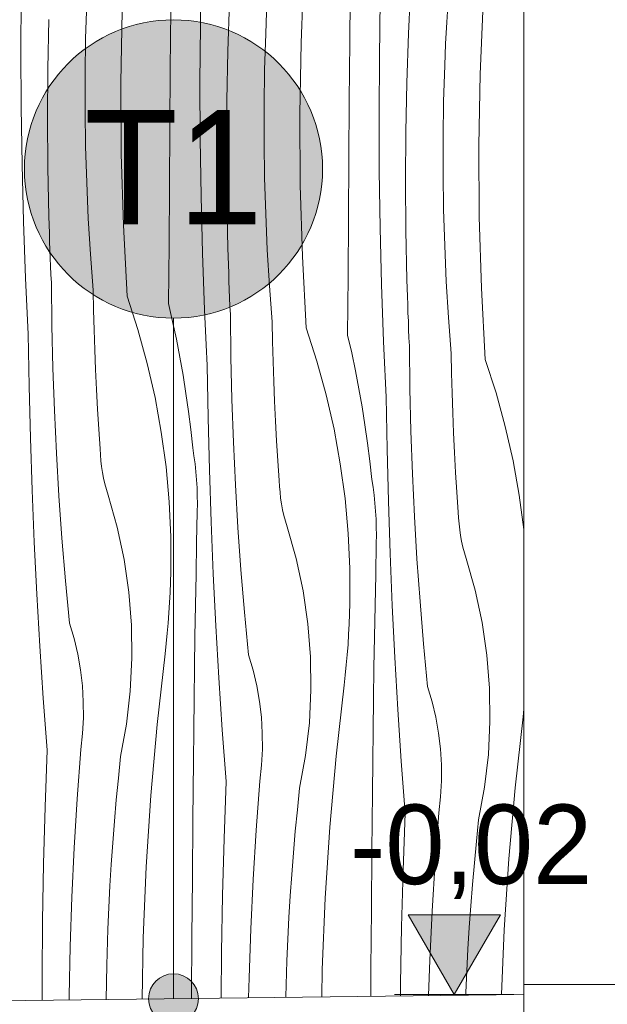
# Model space of a CAD drawing. Extents: x -366324 to -207045, y 68808 to 138616.
# Tile 26 of 170: x -329774 to -328591, y 78970 to 80950. Entities that reach past the tile are written whole.
import ezdxf

# ---------------------------------------------------------------- set-up
doc = ezdxf.new("R2010")
doc.units = 0
doc.header["$MEASUREMENT"] = 0
doc.linetypes.add('Dashed', pattern=[564.444447, 282.222223, -282.222223])
for name, color, linetype, lineweight in [('Arch kolorystyka_Nr_Pióra__19', 255, 'Continuous', 13), ('Arch opisy_Nr_Pióra__1', 7, 'Continuous', 25), ('Arch opisy_Nr_Pióra__21', 7, 'Continuous', 9), ('Arch schody_Nr_Pióra__21', 7, 'Continuous', 9), ('Arch wymiary_Nr_Pióra__21', 7, 'Continuous', 9)]:
    doc.layers.add(name, color=color, linetype=linetype, lineweight=lineweight)
doc.layers.add('Arch kolorystyka_Nr_Pióra__22', color=7, linetype='Continuous', lineweight=9, true_color=0x7f7f7f)
doc.layers.add('Arch wykończenie_Nr_Pióra__25', color=7, linetype='Continuous', lineweight=13, true_color=0x40a5ff)
doc.layers.add('Arch opisy', color=7, linetype='Continuous')
doc.layers.add('Arch wymiary', color=7, linetype='Continuous')
doc.styles.add('GENERATED_STYLE_1', font='txt')
doc.styles.add('GENERATED_STYLE_3', font='txt')

# ---------------------------------------------------------------- blocks, each defined once
blk = doc.blocks.new('*X6')
at = {"layer": 'Arch kolorystyka_Nr_Pióra__22', "linetype": 'Continuous'}
for p, q in [((-329410.1, 80938.7), (-329408.2, 81053.2)), ((-329207.4, 80904), (-329201.5, 81047.3)), ((-329109.5, 80905.9), (-329108.5, 81024)), ((-328991.2, 80922.6), (-328986.5, 81021.7)), ((-329771, 80887.8), (-329770.3, 81002.3)), ((-329641, 80912.7), (-329638.8, 80985.1)), ((-329354.7, 80887.1), (-329351.4, 80986.1)), ((-329049.9, 80875.2), (-329048, 80989.7)), ((-328914.3, 80945.1), (-328911.7, 80988.5)), ((-328847.2, 80840.5), (-328841.3, 80983.8)), ((-329570.1, 80824.1), (-329567.6, 80967.5)), ((-329470.6, 80851.4), (-329469.7, 80969.5)), ((-329278.6, 80921.6), (-329276.8, 80965.1)), ((-329716.9, 80851.5), (-329714.9, 80950.6)), ((-329410.8, 80824.3), (-329410.1, 80938.7)), ((-328916.5, 80901.6), (-328914.3, 80945.1)), ((-329642.1, 80840.3), (-329641, 80912.7)), ((-329280.8, 80849.2), (-329278.6, 80921.6)), ((-328994.5, 80823.5), (-328991.2, 80922.6)), ((-329209.9, 80760.6), (-329207.4, 80904)), ((-329110.4, 80787.9), (-329109.5, 80905.9)), ((-328918.4, 80858.1), (-328916.5, 80901.6)), ((-329770.5, 80773.3), (-329771, 80887.8)), ((-329356.7, 80787.9), (-329354.7, 80887.1)), ((-329050.6, 80760.8), (-329049.9, 80875.2)), ((-328920.6, 80785.7), (-328918.4, 80858.1)), ((-329717.6, 80752.3), (-329716.9, 80851.5)), ((-329642.1, 80767.8), (-329642.1, 80840.3)), ((-329471.5, 80733.4), (-329470.6, 80851.4)), ((-329281.9, 80776.8), (-329280.8, 80849.2)), ((-328849.7, 80697.1), (-328847.2, 80840.5)), ((-329569.2, 80680.6), (-329570.1, 80824.1)), ((-329410.3, 80709.8), (-329410.8, 80824.3)), ((-328996.5, 80724.4), (-328994.5, 80823.5)), ((-329768.8, 80658.9), (-329770.5, 80773.3)), ((-329357.4, 80688.8), (-329356.7, 80787.9)), ((-329281.9, 80704.3), (-329281.9, 80776.8)), ((-329111.3, 80669.9), (-329110.4, 80787.9)), ((-328921.7, 80713.3), (-328920.6, 80785.7)), ((-329641, 80695.4), (-329642.1, 80767.8)), ((-329209, 80617.1), (-329209.9, 80760.6)), ((-329050.1, 80646.3), (-329050.6, 80760.8)), ((-329716.9, 80653.2), (-329717.6, 80752.3)), ((-329472.3, 80615.4), (-329471.5, 80733.4)), ((-328997.2, 80625.3), (-328996.5, 80724.4)), ((-329638.8, 80623), (-329641, 80695.4)), ((-329408.6, 80595.3), (-329410.3, 80709.8)), ((-329280.8, 80631.9), (-329281.9, 80704.3)), ((-328921.7, 80640.8), (-328921.7, 80713.3)), ((-328848.8, 80553.6), (-328849.7, 80697.1)), ((-329565, 80537.2), (-329569.2, 80680.6)), ((-329356.7, 80589.7), (-329357.4, 80688.8)), ((-329765.8, 80544.4), (-329768.8, 80658.9)), ((-329112.1, 80551.8), (-329111.3, 80669.9)), ((-329714.8, 80554.1), (-329716.9, 80653.2)), ((-329048.4, 80531.8), (-329050.1, 80646.3)), ((-328920.6, 80568.4), (-328921.7, 80640.8)), ((-329635.6, 80550.6), (-329638.8, 80623)), ((-329473.1, 80497.3), (-329472.3, 80615.4)), ((-329278.6, 80559.5), (-329280.8, 80631.9)), ((-329204.8, 80473.7), (-329209, 80617.1)), ((-328996.4, 80526.2), (-328997.2, 80625.3)), ((-329405.6, 80480.9), (-329408.6, 80595.3)), ((-329354.6, 80490.6), (-329356.7, 80589.7)), ((-329275.4, 80487.1), (-329278.6, 80559.5)), ((-328918.4, 80496), (-328920.6, 80568.4)), ((-329761.7, 80430), (-329765.8, 80544.4)), ((-329714.3, 80537.4), (-329714.8, 80554.1)), ((-329713.8, 80520.8), (-329714.3, 80537.4)), ((-329631.2, 80478.3), (-329635.6, 80550.6)), ((-329557.3, 80394), (-329565, 80537.2)), ((-329112.9, 80433.8), (-329112.1, 80551.8)), ((-328844.6, 80410.2), (-328848.8, 80553.6)), ((-329713.3, 80504.1), (-329713.8, 80520.8)), ((-329045.4, 80417.4), (-329048.4, 80531.8)), ((-328994.4, 80427), (-328996.4, 80526.2)), ((-329712.7, 80487.5), (-329713.3, 80504.1)), ((-329473.9, 80379.3), (-329473.1, 80497.3)), ((-328915.2, 80423.6), (-328918.4, 80496)), ((-329712, 80470.8), (-329712.7, 80487.5)), ((-329625.8, 80406.1), (-329631.2, 80478.3)), ((-329401.5, 80366.5), (-329405.6, 80480.9)), ((-329354.1, 80473.9), (-329354.6, 80490.6)), ((-329271, 80414.8), (-329275.4, 80487.1)), ((-329711.4, 80454.2), (-329712, 80470.8)), ((-329353.6, 80457.3), (-329354.1, 80473.9)), ((-329353.1, 80440.6), (-329353.6, 80457.3)), ((-329197.1, 80330.5), (-329204.8, 80473.7)), ((-329710.7, 80437.5), (-329711.4, 80454.2)), ((-329709.9, 80420.9), (-329710.7, 80437.5)), ((-329352.5, 80424), (-329353.1, 80440.6)), ((-329761.1, 80416), (-329761.7, 80430)), ((-329708.9, 80335.2), (-329709.9, 80420.9)), ((-329351.8, 80407.3), (-329352.5, 80424)), ((-329113.7, 80315.8), (-329112.9, 80433.8)), ((-329041.3, 80303), (-329045.4, 80417.4)), ((-328993.9, 80410.4), (-328994.4, 80427)), ((-328910.8, 80351.3), (-328915.2, 80423.6)), ((-329760.5, 80402), (-329761.1, 80416)), ((-329759.9, 80388), (-329760.5, 80402)), ((-329625, 80366.1), (-329625.8, 80406.1)), ((-329351.2, 80390.7), (-329351.8, 80407.3)), ((-329265.6, 80342.6), (-329271, 80414.8)), ((-328993.4, 80393.7), (-328993.9, 80410.4)), ((-328836.9, 80267), (-328844.6, 80410.2)), ((-329759.2, 80373.9), (-329759.9, 80388)), ((-329557.3, 80394), (-329535.7, 80326.8)), ((-329473.9, 80379.3), (-329465.8, 80343.4)), ((-329350.5, 80374), (-329351.2, 80390.7)), ((-328992.8, 80377.1), (-328993.4, 80393.7)), ((-328992.3, 80360.4), (-328992.8, 80377.1)), ((-329758.6, 80359.9), (-329759.2, 80373.9)), ((-329757.9, 80345.9), (-329758.6, 80359.9)), ((-329623.9, 80326.2), (-329625, 80366.1)), ((-329400.9, 80352.5), (-329401.5, 80366.5)), ((-329349.7, 80357.4), (-329350.5, 80374)), ((-329348.7, 80271.7), (-329349.7, 80357.4)), ((-328991.6, 80343.8), (-328992.3, 80360.4)), ((-329757.2, 80331.9), (-329757.9, 80345.9)), ((-329465.8, 80343.4), (-329458.2, 80307.4)), ((-329400.3, 80338.5), (-329400.9, 80352.5)), ((-329399.7, 80324.4), (-329400.3, 80338.5)), ((-329264.8, 80302.6), (-329265.6, 80342.6)), ((-328991, 80327.2), (-328991.6, 80343.8)), ((-328905.4, 80279), (-328910.8, 80351.3)), ((-329756.5, 80317.9), (-329757.2, 80331.9)), ((-329754.7, 80213.1), (-329756.5, 80317.9)), ((-329706.8, 80249.5), (-329708.9, 80335.2)), ((-329622.6, 80286.2), (-329623.9, 80326.2)), ((-329535.7, 80326.8), (-329517, 80258.8)), ((-329399, 80310.4), (-329399.7, 80324.4)), ((-329197.1, 80330.5), (-329175.5, 80263.3)), ((-328990.3, 80310.5), (-328991, 80327.2)), ((-329458.2, 80307.4), (-329451.3, 80271.2)), ((-329398.3, 80296.4), (-329399, 80310.4)), ((-329263.7, 80262.7), (-329264.8, 80302.6)), ((-329113.7, 80315.8), (-329105.6, 80279.9)), ((-329040.7, 80289), (-329041.3, 80303)), ((-328989.5, 80293.9), (-328990.3, 80310.5)), ((-329620.9, 80246.3), (-329622.6, 80286.2)), ((-329397.7, 80282.4), (-329398.3, 80296.4)), ((-329397, 80268.4), (-329397.7, 80282.4)), ((-329105.6, 80279.9), (-329098, 80243.8)), ((-329040.1, 80275), (-329040.7, 80289)), ((-328988.5, 80208.1), (-328989.5, 80293.9)), ((-328904.6, 80239.1), (-328905.4, 80279)), ((-329517, 80258.8), (-329501.3, 80190)), ((-329451.3, 80271.2), (-329444.9, 80235)), ((-329396.2, 80254.3), (-329397, 80268.4)), ((-329346.6, 80185.9), (-329348.7, 80271.7)), ((-329262.4, 80222.7), (-329263.7, 80262.7)), ((-329175.5, 80263.3), (-329156.8, 80195.3)), ((-329039.5, 80260.9), (-329040.1, 80275)), ((-329038.8, 80246.9), (-329039.5, 80260.9)), ((-328836.9, 80267), (-328815.2, 80199.8)), ((-329703.8, 80163.8), (-329706.8, 80249.5)), ((-329619, 80206.4), (-329620.9, 80246.3)), ((-329394.5, 80149.6), (-329396.2, 80254.3)), ((-329098, 80243.8), (-329091.1, 80207.7)), ((-329038.1, 80232.9), (-329038.8, 80246.9)), ((-328903.5, 80199.1), (-328904.6, 80239.1)), ((-329444.9, 80235), (-329439.1, 80198.6)), ((-329260.7, 80182.8), (-329262.4, 80222.7)), ((-329037.5, 80218.9), (-329038.1, 80232.9)), ((-329036.8, 80204.9), (-329037.5, 80218.9)), ((-329752.1, 80108.4), (-329754.7, 80213.1)), ((-329616.8, 80166.5), (-329619, 80206.4)), ((-329439.1, 80198.6), (-329434, 80162.2)), ((-329091.1, 80207.7), (-329084.7, 80171.4)), ((-329036, 80190.8), (-329036.8, 80204.9)), ((-328986.4, 80122.4), (-328988.5, 80208.1)), ((-328902.2, 80159.2), (-328903.5, 80199.1)), ((-328815.2, 80199.8), (-328796.6, 80131.8)), ((-329501.3, 80190), (-329488.7, 80120.6)), ((-329343.6, 80100.3), (-329346.6, 80185.9)), ((-329258.8, 80142.9), (-329260.7, 80182.8)), ((-329156.8, 80195.3), (-329141.1, 80126.5)), ((-329034.3, 80086.1), (-329036, 80190.8)), ((-329699.7, 80078.1), (-329703.8, 80163.8)), ((-329614.3, 80126.6), (-329616.8, 80166.5)), ((-329434, 80162.2), (-329429.4, 80125.6)), ((-329084.7, 80171.4), (-329078.9, 80135.1)), ((-328900.5, 80119.3), (-328902.2, 80159.2)), ((-329391.9, 80044.9), (-329394.5, 80149.6)), ((-329256.6, 80103), (-329258.8, 80142.9)), ((-329611.5, 80086.8), (-329614.3, 80126.6)), ((-329488.7, 80120.6), (-329479.2, 80050.7)), ((-329429.4, 80125.6), (-329425.4, 80089)), ((-329141.1, 80126.5), (-329128.5, 80057.1)), ((-329078.9, 80135.1), (-329073.8, 80098.6)), ((-328983.4, 80036.7), (-328986.4, 80122.4)), ((-328898.6, 80079.4), (-328900.5, 80119.3)), ((-328796.6, 80131.8), (-328780.9, 80063)), ((-329748.6, 80003.8), (-329752.1, 80108.4)), ((-329339.5, 80014.6), (-329343.6, 80100.3)), ((-329254.1, 80063.1), (-329256.6, 80103)), ((-329611, 80074.9), (-329611.5, 80086.8)), ((-329422.9, 80073.1), (-329425.4, 80089)), ((-329073.8, 80098.6), (-329069.2, 80062.1)), ((-329031.7, 79981.4), (-329034.3, 80086.1)), ((-329694.6, 79992.5), (-329699.7, 80078.1)), ((-329610, 80063.1), (-329611, 80074.9)), ((-329608.7, 80051.3), (-329610, 80063.1)), ((-329420.8, 80057.1), (-329422.9, 80073.1)), ((-329251.3, 80023.2), (-329254.1, 80063.1)), ((-329069.2, 80062.1), (-329065.2, 80025.5)), ((-328896.4, 80039.5), (-328898.6, 80079.4)), ((-328780.9, 80063), (-328768.3, 79993.5)), ((-329606.9, 80039.6), (-329608.7, 80051.3)), ((-329479.2, 80050.7), (-329472.9, 79980.4)), ((-329419.1, 80041), (-329420.8, 80057.1)), ((-329417.8, 80024.9), (-329419.1, 80041)), ((-329388.4, 79940.2), (-329391.9, 80044.9)), ((-329128.5, 80057.1), (-329119, 79987.1)), ((-329604.7, 80028), (-329606.9, 80039.6)), ((-329602.1, 80016.4), (-329604.7, 80028)), ((-329416.8, 80008.8), (-329417.8, 80024.9)), ((-329250.8, 80011.4), (-329251.3, 80023.2)), ((-329062.7, 80009.6), (-329065.2, 80025.5)), ((-328979.3, 79951.1), (-328983.4, 80036.7)), ((-328893.9, 79999.6), (-328896.4, 80039.5)), ((-329744.3, 79899.1), (-329748.6, 80003.8)), ((-329599.1, 80005), (-329602.1, 80016.4)), ((-329595.7, 79993.6), (-329599.1, 80005)), ((-329416.2, 79992.7), (-329416.8, 80008.8)), ((-329334.4, 79929), (-329339.5, 80014.6)), ((-329249.8, 79999.6), (-329250.8, 80011.4)), ((-329060.6, 79993.6), (-329062.7, 80009.6)), ((-329688.5, 79907), (-329694.6, 79992.5)), ((-329577.6, 79929.6), (-329595.7, 79993.6)), ((-329416, 79976.6), (-329416.2, 79992.7)), ((-329248.5, 79987.8), (-329249.8, 79999.6)), ((-329246.7, 79976.1), (-329248.5, 79987.8)), ((-329119, 79987.1), (-329112.6, 79916.9)), ((-329058.9, 79977.5), (-329060.6, 79993.6)), ((-329028.2, 79876.7), (-329031.7, 79981.4)), ((-328891.1, 79959.7), (-328893.9, 79999.6)), ((-328768.3, 79993.5), (-328759, 79924.7)), ((-329472.9, 79980.4), (-329469.6, 79909.9)), ((-329416.2, 79960.4), (-329416, 79976.6)), ((-329244.5, 79964.5), (-329246.7, 79976.1)), ((-329241.9, 79952.9), (-329244.5, 79964.5)), ((-329057.6, 79961.4), (-329058.9, 79977.5)), ((-329056.6, 79945.3), (-329057.6, 79961.4)), ((-329417.5, 79897.8), (-329416.2, 79960.4)), ((-329238.9, 79941.4), (-329241.9, 79952.9)), ((-329235.5, 79930.1), (-329238.9, 79941.4)), ((-329056, 79929.2), (-329056.6, 79945.3)), ((-328974.2, 79865.5), (-328979.3, 79951.1)), ((-328890.6, 79947.9), (-328891.1, 79959.7)), ((-328889.6, 79936.1), (-328890.6, 79947.9)), ((-329563.7, 79864.5), (-329577.6, 79929.6)), ((-329384.1, 79835.6), (-329388.4, 79940.2)), ((-329328.3, 79843.5), (-329334.4, 79929)), ((-329217.4, 79866.1), (-329235.5, 79930.1)), ((-329055.8, 79913.1), (-329056, 79929.2)), ((-328888.3, 79924.3), (-328889.6, 79936.1)), ((-328886.5, 79912.6), (-328888.3, 79924.3)), ((-329681.4, 79821.6), (-329688.5, 79907)), ((-329469.6, 79909.9), (-329469.4, 79839.3)), ((-329112.6, 79916.9), (-329109.4, 79846.4)), ((-329056, 79896.9), (-329055.8, 79913.1)), ((-328884.3, 79901), (-328886.5, 79912.6)), ((-329739.1, 79794.5), (-329744.3, 79899.1)), ((-329418.7, 79835.1), (-329417.5, 79897.8)), ((-329057.3, 79834.2), (-329056, 79896.9)), ((-328881.7, 79889.4), (-328884.3, 79901)), ((-328878.7, 79877.9), (-328881.7, 79889.4)), ((-329554.1, 79798.7), (-329563.7, 79864.5)), ((-329203.5, 79801), (-329217.4, 79866.1)), ((-329023.9, 79772.1), (-329028.2, 79876.7)), ((-328968.1, 79780), (-328974.2, 79865.5)), ((-328875.3, 79866.6), (-328878.7, 79877.9)), ((-328857.2, 79802.6), (-328875.3, 79866.6)), ((-329321.2, 79758.1), (-329328.3, 79843.5)), ((-329109.4, 79846.4), (-329109.2, 79775.8)), ((-329470, 79818.7), (-329469.4, 79839.3)), ((-329419.8, 79772.4), (-329418.7, 79835.1)), ((-329378.9, 79731), (-329384.1, 79835.6)), ((-329058.5, 79771.6), (-329057.3, 79834.2)), ((-329673.3, 79736.2), (-329681.4, 79821.6)), ((-329470.8, 79798.1), (-329470, 79818.7)), ((-328843.3, 79737.5), (-328857.2, 79802.6)), ((-329733, 79690), (-329739.1, 79794.5)), ((-329548.7, 79732.4), (-329554.1, 79798.7)), ((-329471.9, 79777.6), (-329470.8, 79798.1)), ((-329193.9, 79735.2), (-329203.5, 79801)), ((-329473.2, 79757), (-329471.9, 79777.6)), ((-329420.9, 79709.7), (-329419.8, 79772.4)), ((-329109.8, 79755.2), (-329109.2, 79775.8)), ((-329059.6, 79708.9), (-329058.5, 79771.6)), ((-329018.7, 79667.5), (-329023.9, 79772.1)), ((-328961, 79694.5), (-328968.1, 79780)), ((-329474.8, 79736.4), (-329473.2, 79757)), ((-329313.1, 79672.7), (-329321.2, 79758.1)), ((-329110.6, 79734.6), (-329109.8, 79755.2)), ((-329664.2, 79705.4), (-329673.3, 79736.2)), ((-329547.7, 79665.8), (-329548.7, 79732.4)), ((-329476.7, 79715.9), (-329474.8, 79736.4)), ((-329372.8, 79626.4), (-329378.9, 79731)), ((-329188.5, 79668.8), (-329193.9, 79735.2)), ((-329111.7, 79714), (-329110.6, 79734.6)), ((-328833.7, 79671.7), (-328843.3, 79737.5)), ((-329656.9, 79674), (-329664.2, 79705.4)), ((-329478.8, 79695.4), (-329476.7, 79715.9)), ((-329421.8, 79647.1), (-329420.9, 79709.7)), ((-329113, 79693.5), (-329111.7, 79714)), ((-329060.7, 79646.2), (-329059.6, 79708.9)), ((-329726.1, 79585.4), (-329733, 79690)), ((-329481.2, 79674.9), (-329478.8, 79695.4)), ((-329114.6, 79672.9), (-329113, 79693.5)), ((-328952.9, 79609.2), (-328961, 79694.5)), ((-329651.3, 79642.3), (-329656.9, 79674)), ((-329551, 79599.4), (-329547.7, 79665.8)), ((-329497.2, 79532.4), (-329481.2, 79674.9)), ((-329304, 79641.8), (-329313.1, 79672.7)), ((-329187.5, 79602.3), (-329188.5, 79668.8)), ((-329116.5, 79652.4), (-329114.6, 79672.9)), ((-329012.6, 79562.9), (-329018.7, 79667.5)), ((-328828.3, 79605.3), (-328833.7, 79671.7)), ((-329422.6, 79584.4), (-329421.8, 79647.1)), ((-329118.6, 79631.9), (-329116.5, 79652.4)), ((-329061.6, 79583.5), (-329060.7, 79646.2)), ((-329647.5, 79610.4), (-329651.3, 79642.3)), ((-329365.9, 79521.9), (-329372.8, 79626.4)), ((-329296.6, 79610.5), (-329304, 79641.8)), ((-329121, 79611.4), (-329118.6, 79631.9)), ((-329645.6, 79578.3), (-329647.5, 79610.4)), ((-329291.1, 79578.8), (-329296.6, 79610.5)), ((-329137, 79468.9), (-329121, 79611.4)), ((-328943.8, 79578.3), (-328952.9, 79609.2)), ((-328827.3, 79538.8), (-328828.3, 79605.3)), ((-329718.3, 79481), (-329726.1, 79585.4)), ((-329558.6, 79533.3), (-329551, 79599.4)), ((-329423.3, 79521.7), (-329422.6, 79584.4)), ((-329190.8, 79535.9), (-329187.5, 79602.3)), ((-329645.5, 79546.1), (-329645.6, 79578.3)), ((-329287.3, 79546.9), (-329291.1, 79578.8)), ((-329062.4, 79520.9), (-329061.6, 79583.5)), ((-328936.4, 79547), (-328943.8, 79578.3)), ((-329647.3, 79514), (-329645.5, 79546.1)), ((-329285.4, 79514.7), (-329287.3, 79546.9)), ((-329005.7, 79458.4), (-329012.6, 79562.9)), ((-328930.9, 79515.3), (-328936.4, 79547)), ((-328776.8, 79405.3), (-328760.8, 79547.9)), ((-328760.8, 79547.9), (-328759, 79563.6)), ((-329570.5, 79467.8), (-329558.6, 79533.3)), ((-329509.9, 79389.5), (-329497.2, 79532.4)), ((-329198.4, 79469.8), (-329190.8, 79535.9)), ((-328830.6, 79472.3), (-328827.3, 79538.8)), ((-329650.8, 79482), (-329647.3, 79514)), ((-329424, 79459), (-329423.3, 79521.7)), ((-329358.1, 79417.5), (-329365.9, 79521.9)), ((-329285.3, 79482.6), (-329285.4, 79514.7)), ((-329063.1, 79458.2), (-329062.4, 79520.9)), ((-328927.1, 79483.3), (-328930.9, 79515.3)), ((-329722.6, 79366.6), (-329718.3, 79481)), ((-329658.2, 79383.1), (-329650.8, 79482)), ((-329575.1, 79424.5), (-329570.5, 79467.8)), ((-329287.1, 79450.4), (-329285.3, 79482.6)), ((-329210.3, 79404.3), (-329198.4, 79469.8)), ((-329149.7, 79326), (-329137, 79468.9)), ((-328925.2, 79451.2), (-328927.1, 79483.3)), ((-328838.2, 79406.2), (-328830.6, 79472.3)), ((-329425, 79341), (-329424, 79459)), ((-329290.6, 79418.5), (-329287.1, 79450.4)), ((-329063.8, 79395.5), (-329063.1, 79458.2)), ((-328997.9, 79354), (-329005.7, 79458.4)), ((-328925.1, 79419.1), (-328925.2, 79451.2)), ((-329579.2, 79381.2), (-329575.1, 79424.5)), ((-329362.4, 79303.1), (-329358.1, 79417.5)), ((-329298, 79319.6), (-329290.6, 79418.5)), ((-328926.8, 79386.9), (-328925.1, 79419.1)), ((-328850.1, 79340.8), (-328838.2, 79406.2)), ((-329519.1, 79246.3), (-329509.9, 79389.5)), ((-329214.9, 79361), (-329210.3, 79404.3)), ((-329064.8, 79277.5), (-329063.8, 79395.5)), ((-328930.4, 79354.9), (-328926.8, 79386.9)), ((-328789.5, 79262.5), (-328776.8, 79405.3)), ((-329725.8, 79252.2), (-329722.6, 79366.6)), ((-329664.2, 79284.2), (-329658.2, 79383.1)), ((-329583, 79337.8), (-329579.2, 79381.2)), ((-329219, 79317.7), (-329214.9, 79361)), ((-329002.2, 79239.6), (-328997.9, 79354)), ((-328937.8, 79256.1), (-328930.4, 79354.9)), ((-329586.5, 79294.4), (-329583, 79337.8)), ((-329426, 79223), (-329425, 79341)), ((-328854.6, 79297.5), (-328850.1, 79340.8)), ((-329304, 79220.6), (-329298, 79319.6)), ((-329222.8, 79274.3), (-329219, 79317.7)), ((-329158.9, 79182.8), (-329149.7, 79326)), ((-329589.5, 79251), (-329586.5, 79294.4)), ((-329365.6, 79188.7), (-329362.4, 79303.1)), ((-328858.8, 79254.2), (-328854.6, 79297.5)), ((-329668.9, 79185.1), (-329664.2, 79284.2)), ((-329226.2, 79230.9), (-329222.8, 79274.3)), ((-329065.8, 79159.4), (-329064.8, 79277.5)), ((-329727.7, 79137.7), (-329725.8, 79252.2)), ((-329592.1, 79207.6), (-329589.5, 79251)), ((-328943.8, 79157.1), (-328937.8, 79256.1)), ((-328862.6, 79210.8), (-328858.8, 79254.2)), ((-328798.7, 79119.3), (-328789.5, 79262.5)), ((-329525, 79103), (-329519.1, 79246.3)), ((-329229.3, 79187.5), (-329226.2, 79230.9)), ((-329005.3, 79125.2), (-329002.2, 79239.6)), ((-329427, 79104.9), (-329426, 79223)), ((-329308.7, 79121.6), (-329304, 79220.6)), ((-328866, 79167.4), (-328862.6, 79210.8)), ((-329594.3, 79164.1), (-329592.1, 79207.6)), ((-329367.5, 79074.2), (-329365.6, 79188.7)), ((-329672.3, 79086), (-329668.9, 79185.1)), ((-329231.9, 79144.1), (-329229.3, 79187.5)), ((-329164.8, 79039.5), (-329158.9, 79182.8)), ((-329596.2, 79120.6), (-329594.3, 79164.1)), ((-329066.8, 79041.4), (-329065.8, 79159.4)), ((-328948.5, 79058.1), (-328943.8, 79157.1)), ((-328869.1, 79124), (-328866, 79167.4)), ((-329728.4, 79023.3), (-329727.7, 79137.7)), ((-329234.1, 79100.6), (-329231.9, 79144.1)), ((-329598.3, 79048.2), (-329596.2, 79120.6)), ((-329312.1, 79022.5), (-329308.7, 79121.6)), ((-329007.3, 79010.7), (-329005.3, 79125.2)), ((-328871.7, 79080.5), (-328869.1, 79124)), ((-328804.1, 78989), (-328798.7, 79119.3)), ((-329527.1, 78980.1), (-329525, 79103)), ((-329428, 78986.9), (-329427, 79104.9)), ((-329236, 79057.1), (-329234.1, 79100.6)), ((-329674.3, 78986.9), (-329672.3, 79086)), ((-329368, 78982.1), (-329367.5, 79074.2)), ((-328873.9, 79037.1), (-328871.7, 79080.5)), ((-329238.1, 78984.7), (-329236, 79057.1)), ((-328950.9, 78987.2), (-328948.5, 79058.1)), ((-329599.4, 78979.2), (-329598.3, 79048.2)), ((-329165.7, 78984.6), (-329164.8, 79039.5)), ((-329067.3, 78985.8), (-329066.8, 79041.4)), ((-328875.7, 78993.6), (-328873.9, 79037.1)), ((-329728.2, 78977.7), (-329728.4, 79023.3)), ((-329312.9, 78982.8), (-329312.1, 79022.5)), ((-329007.4, 78986.5), (-329007.3, 79010.7)), ((-328875.9, 78988.1), (-328875.7, 78993.6)), ((-329674.3, 78978.3), (-329674.3, 78986.9)), ((-329428, 78981.4), (-329428, 78986.9)), ((-329238.2, 78983.7), (-329238.1, 78984.7))]:
    blk.add_line(p, q, dxfattribs=at)
blk = doc.blocks.new('Wypełnienie_3')
at = {"layer": 'Arch kolorystyka_Nr_Pióra__22', "linetype": 'Dashed'}
blk.add_blockref('*X6', (0, 0), dxfattribs=at)
blk = doc.blocks.new('Linia_8', base_point=(-329464.1, 78705.9))
at = {"layer": 'Arch opisy_Nr_Pióra__21', "linetype": 'Continuous'}
for points in [[(-329414.1, 78980.9), (-329417.9, 79000), (-329428.7, 79016.3), (-329444.9, 79027.1), (-329464.1, 79030.9), (-329483.2, 79027.1), (-329499.4, 79016.3), (-329510.3, 79000), (-329514.1, 78980.9), (-329510.3, 78961.8), (-329499.4, 78945.6), (-329483.2, 78934.7), (-329464.1, 78930.9), (-329444.9, 78934.7), (-329428.7, 78945.6), (-329417.9, 78961.8)], [(-329414.1, 78705.9), (-329417.9, 78725), (-329428.7, 78741.3), (-329444.9, 78752.1), (-329464.1, 78755.9), (-329483.2, 78752.1), (-329499.4, 78741.3), (-329510.3, 78725), (-329514.1, 78705.9), (-329510.3, 78686.8), (-329499.4, 78670.6), (-329483.2, 78659.7), (-329464.1, 78655.9), (-329444.9, 78659.7), (-329428.7, 78670.6), (-329417.9, 78686.8)]]:
    blk.add_hatch(color=256, dxfattribs=at).paths.add_polyline_path(points, flags=0)
blk.add_line((-329464.1, 78755.9), (-329464.1, 78930.9), dxfattribs=at)
for centre in [(-329464.1, 78980.9), (-329464.1, 78705.9)]:
    blk.add_circle(centre, 50, dxfattribs=at)
blk = doc.blocks.new('Linia_9', base_point=(-329464.1, 78980.9))
at = {"layer": 'Arch opisy_Nr_Pióra__21', "linetype": 'Continuous'}
blk.add_line((-329464.1, 78980.9), (-329464.1, 80349.9), dxfattribs=at)
blk.add_circle((-329464.1, 80649.9), 300, dxfattribs=at)
blk = doc.blocks.new('Wymiary_12', base_point=(-328899.2, 78989.6))
at = {"layer": 'Arch wymiary_Nr_Pióra__21', "linetype": 'Continuous'}
blk.add_hatch(color=256, dxfattribs=at).paths.add_polyline_path([(-328899.2, 78989.6), (-328992, 79149.6), (-328806.4, 79149.6)], flags=0)
for p, q in [((-328899.2, 78989.6), (-328992, 79149.6)), ((-328992, 79149.6), (-328806.4, 79149.6)), ((-328806.4, 79149.6), (-328899.2, 78989.6)), ((-328899.2, 78989.6), (-329019.2, 78989.6)), ((-328899.2, 78989.6), (-328779.2, 78989.6))]:
    blk.add_line(p, q, dxfattribs=at)
at = {"layer": 'Arch wymiary_Nr_Pióra__21', "insert": (-329109.2, 79181.6), "char_height": 160, "attachment_point": 7, "style": 'GENERATED_STYLE_1'}
blk.add_mtext('{-0,02}', dxfattribs=at)

msp = doc.modelspace()

# ---------------------------------------------------------------- hatches: boundary and pattern name
at = {"layer": 'Arch kolorystyka_Nr_Pióra__19', "linetype": 'Continuous'}
msp.add_hatch(color=256, dxfattribs=at).paths.add_polyline_path([(-329764.1, 80649.9, 1), (-329164.1, 80649.9, 1)], flags=0)

# ---------------------------------------------------------------- linework, layer by layer
at = {"layer": 'Arch schody_Nr_Pióra__21', "linetype": 'Continuous'}
for p, q in [((-328759, 78929.6), (-328759, 79009.6)), ((-328759, 79009.6), (-328559, 79009.6)), ((-328759, 78989.6), (-330389, 78969.6))]:
    msp.add_line(p, q, dxfattribs=at)
at = {"layer": 'Arch wykończenie_Nr_Pióra__25', "linetype": 'Continuous'}
msp.add_line((-328759, 78989.6), (-328759, 81879.6), dxfattribs=at)

# ---------------------------------------------------------------- block references
at = {"layer": 'Arch kolorystyka_Nr_Pióra__22', "linetype": 'Dashed'}
msp.add_blockref('Wypełnienie_3', (0, 0), dxfattribs=at)
at = {"layer": 'Arch opisy', "linetype": 'Continuous'}
for name, p in [('Linia_9', (-329464.1, 78980.9)), ('Linia_8', (-329464.1, 78705.9))]:
    msp.add_blockref(name, p, dxfattribs=at)
at = {"layer": 'Arch wymiary', "linetype": 'Continuous'}
msp.add_blockref('Wymiary_12', (-328899.2, 78989.6), dxfattribs=at)

# ---------------------------------------------------------------- texts
at = {"layer": 'Arch opisy_Nr_Pióra__1', "linetype": 'Continuous', "insert": (-329464.1, 80768.4), "char_height": 230, "attachment_point": 2, "style": 'GENERATED_STYLE_3'}
msp.add_mtext('{T1}', dxfattribs=at)

doc.saveas('drawing.dxf')
